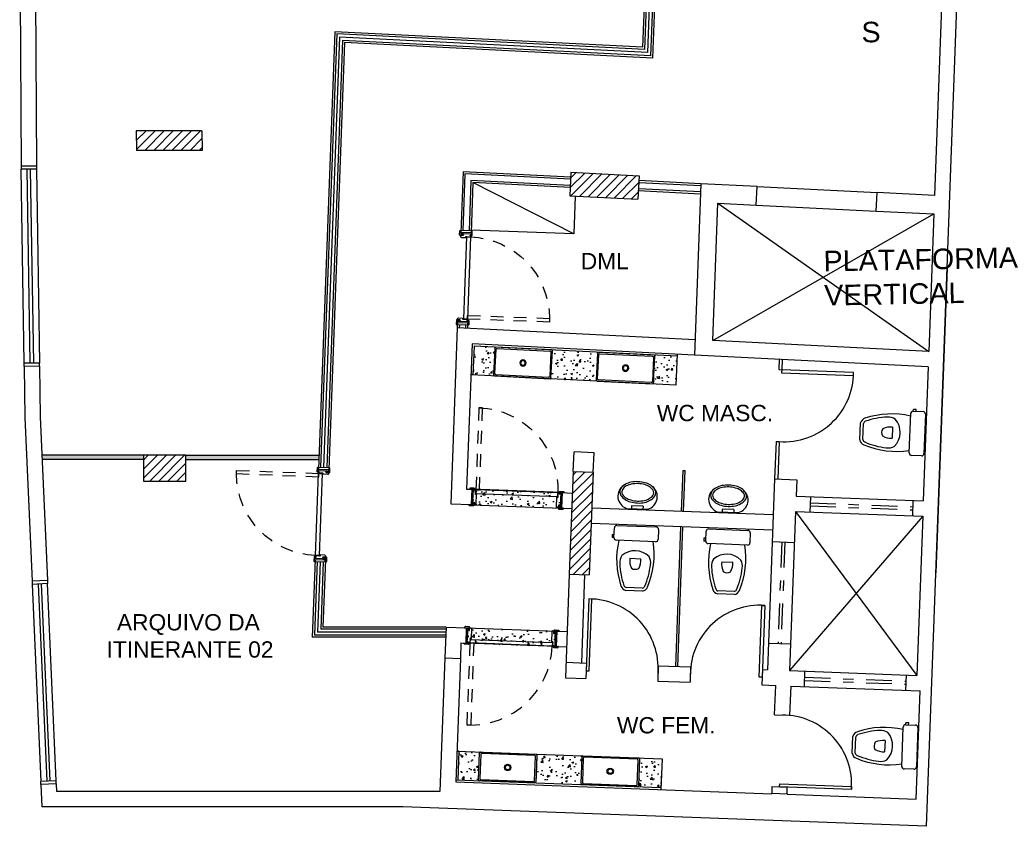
# Model space of a CAD drawing. Header units: inches. Extents: x 340 to 483, y 139 to 177.
# Tile 10 of 16: x 407.03 to 416.63, y 143.66 to 151.52. Entities that reach past the tile are written whole.
import ezdxf

# ---------------------------------------------------------------- set-up
doc = ezdxf.new("R2010")
doc.units = ezdxf.units.IN
doc.header["$LTSCALE"] = 0.1
doc.header["$MEASUREMENT"] = 0
doc.linetypes.add('DASHDOT2', pattern=[0.5, 0.25, -0.125, 0, -0.125])
doc.linetypes.add('DASHED2', pattern=[0.375, 0.25, -0.125])
for name, color, linetype in [('TJ-DIVISORIA', 96, 'Continuous'), ('TJ-DRYWALL', 132, 'Continuous'), ('TJ-ESQUADRIA1', 1, 'Continuous'), ('TJ-ESQUADRIA2', 2, 'Continuous'), ('TJ-ESQUADRIAS', 2, 'Continuous'), ('TJ-GRANITOCORTE', 3, 'Continuous'), ('TJ-GRANITOVISTA', 2, 'Continuous'), ('TJ-HACHURA', 8, 'Continuous'), ('TJ-LADEVIDRO', 11, 'Continuous'), ('TJ-LOUCA', 2, 'Continuous'), ('TJ-MARCENARIA', 2, 'Continuous'), ('TJ-MOBILIARIOHIDRO', 2, 'Continuous'), ('TJ-PAREDE', 5, 'Continuous'), ('TJ-PAREDECORTE', 5, 'Continuous'), ('TJ-PILARES', 6, 'Continuous'), ('TJ-PISO', 1, 'Continuous'), ('TJ-PROJECAOACIMA', 1, 'DASHDOT2'), ('TJ-TEXTO01', 1, 'Continuous'), ('TJ-TEXTO03 1PARA100', 3, 'Continuous')]:
    doc.layers.add(name, color=color, linetype=linetype)
doc.styles.add('ARIAL', font='arial.ttf')
doc.styles.get("Standard").update_dxf_attribs({"font": 'arial.ttf'})
doc.linetypes.add('BATTING', pattern='A,0.00254,-2.54,[134,ltypeshp.shx,S=2.54,R=0,X=-2.54,Y=0],-5.08,[134,ltypeshp.shx,S=2.54,R=180,X=2.54,Y=0],-2.54', length=10.16254)
pattern_1 = [(50, (0, 0), (0.179315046, -0.015688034), [0.01875, -0.20625]), (355, (0, 0), (-0.03468783, 0.18804803), [0.015, -0.165]), (100.451444, (0.01494, -0.0013), (0.14462721, 0.17236), [0.01593505, -0.17528553]), (46.1842, (0, 0.05), (0.26681033, -0.04137982), [0.028125, -0.309375]), (96.635635, (0.02223, 0.04655), (0.23366549, 0.24352965), [0.02390259, -0.26292844]), (351.184164, (0, 0.05), (0.23366549, 0.24352965), [0.0225, -0.2475]), (21, (0.025, 0.0375), (0.149226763, -0.100654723), [0.01875, -0.20625]), (326, (0.025, 0.0375), (0.06082883, 0.18128751), [0.015, -0.165]), (71.451445, (0.03744, 0.02911), (0.210055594, 0.08063279), [0.01593505, -0.17528553]), (37.5, (0, 0), (0.003039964, 0.083223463), [0, -0.163, 0, -0.1675, 0, -0.165625]), (7.5, (0, 0), (0.065767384, 0.098602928), [0, -0.0955, 0, -0.15925, 0, -0.063125]), (327.5, (-0.05575, 0), (0.133455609, -0.005638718), [0, -0.0625, 0, -0.195, 0, -0.25875]), (317.5, (-0.08075, 0), (0.145796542, 0.025026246), [0, -0.08125, 0, -0.1295, 0, -0.18375])]

# ---------------------------------------------------------------- blocks, each defined once
blk = doc.blocks.new('Vaso-p01')
at = {"color": 2}
for p, q in [((-0.162, 0), (0.162, 0)), ((-0.1822, -0.077), (-0.1984, -0.077)), ((-0.1984, -0.077), (-0.1984, -0.1012)), ((-0.1822, -0.1012), (-0.1822, -0.0203)), ((0.1823, -0.0203), (0.1823, -0.1012)), ((-0.1822, -0.1012), (-0.1984, -0.1012)), ((0.162, -0.1215), (-0.162, -0.1215)), ((0.0696, -0.5331), (-0.0696, -0.5331)), ((0.0667, -0.5088), (-0.0667, -0.5088))]:
    blk.add_line(p, q, dxfattribs=at)
at = {"color": 1}
blk.add_line((-0.0446, -0.2666), (0.0468, -0.2666), dxfattribs=at)
at = {"color": 2}
for centre, radius, start, end in [((-0.162, -0.0203), 0.0203, 90, 180), ((0.162, -0.0203), 0.0203, 0, 90), ((-0.162, -0.1012), 0.0203, 180, 270), ((0.5429, -0.2525), 0.6971, 169.17089, 200.59024), ((-0.5429, -0.2525), 0.6971, 339.40976, 10.82911), ((0.162, -0.1012), 0.0203, 270, 0), ((0, -0.3672), 0.1647, 46.93851, 133.06149), ((-0.0292, -0.3001), 0.0988, 147.44183, 187.67949), ((0.5429, -0.2525), 0.6728, 185.18381, 200.88932), ((-0.5429, -0.2525), 0.6728, 339.11068, 354.81619), ((0.0292, -0.3001), 0.0988, 352.32051, 32.55817), ((-0.0589, -0.4806), 0.0536, 198.53904, 258.45994), ((-0.0589, -0.4806), 0.0293, 203.71428, 254.36495), ((0.0589, -0.4806), 0.0293, 285.63505, 336.28572), ((0.0589, -0.4806), 0.0536, 281.54006, 341.46096)]:
    blk.add_arc(centre, radius, start, end, dxfattribs=at)
at = {"color": 1}
for centre, radius, start, end in [((0.09, -0.2818), 0.1355, 173.55884, 209.06103), ((-0.0878, -0.2818), 0.1355, 330.93897, 6.44116), ((0.0011, -0.2978), 0.0579, 239.32968, 300.67032)]:
    blk.add_arc(centre, radius, start, end, dxfattribs=at)
blk = doc.blocks.new('Mic-pl')
at = {"color": 2}
for p, q in [((-0.063, 0.209), (-0.283, 0.209)), ((-0.233, 0.179), (-0.233, 0.209)), ((-0.113, 0.179), (-0.113, 0.209)), ((-0.233, 0.179), (-0.113, 0.179))]:
    blk.add_line(p, q, dxfattribs=at)
for points in [[(0.012, 0.039, 0.1533), (0, 0.077, 0.106879), (-0.042, 0.116, 0.073872), (-0.099, 0.14, 0.060444), (-0.173, 0.149, 0.060444), (-0.247, 0.14, 0.073872), (-0.304, 0.116, 0.106879), (-0.346, 0.077, 0.1533), (-0.358, 0.039, 0.1533), (-0.346, 0, 0.106879), (-0.304, -0.039, 0.073872), (-0.247, -0.062, 0.060444), (-0.173, -0.071, 0.060444), (-0.099, -0.062, 0.073872), (-0.042, -0.039, 0.106879), (0, 0, 0.1533)], [(-0.008, 0.039, 0.1533), (-0.016, 0.066, 0.106879), (-0.052, 0.099, 0.073872), (-0.103, 0.12, 0.060444), (-0.173, 0.129, 0.060444), (-0.242, 0.12, 0.073872), (-0.293, 0.099, 0.106879), (-0.329, 0.066, 0.1533), (-0.338, 0.039, 0.1533), (-0.329, 0.011, 0.106879), (-0.293, -0.022, 0.073872), (-0.242, -0.043, 0.060444), (-0.173, -0.051, 0.060444), (-0.103, -0.043, 0.073872), (-0.052, -0.022, 0.106879), (-0.016, 0.011, 0.1533)]]:
    blk.add_lwpolyline(points, format="xyb", close=True, dxfattribs=at)
for centre, start, end in [((-0.242, 0.081), 107.6173, 234.0087), ((-0.103, 0.081), 305.9913, 72.3827)]:
    blk.add_arc(centre, 0.134, start, end, dxfattribs=at)
blk = doc.blocks.new('porta 80')
at = {"layer": 'TJ-ESQUADRIAS'}
for p, q in [((-0.161, 0.888), (-0.047, 0.888)), ((-0.161, 0.879), (-0.161, 0.888)), ((-0.155, 0.879), (-0.161, 0.879)), ((-0.161, 0.871), (-0.155, 0.871)), ((-0.155, 0.871), (-0.155, 0.879)), ((-0.047, 0.888), (-0.011, 0.888)), ((-0.037, 0.879), (-0.037, 0.871)), ((-0.011, 0.879), (-0.037, 0.879)), ((-0.037, 0.871), (-0.011, 0.871)), ((-0.011, 0.888), (-0.011, 0.879)), ((-0.011, 0.871), (-0.011, 0.861)), ((-0.117, 0.863), (-0.153, 0.863)), ((-0.117, 0.862), (-0.117, 0.863)), ((-0.112, 0.862), (-0.117, 0.862)), ((-0.117, 0.859), (-0.112, 0.859)), ((-0.117, 0.8551), (-0.117, 0.859)), ((-0.1149, 0.853), (-0.117, 0.8551)), ((-0.019, 0.853), (-0.1149, 0.853)), ((-0.112, 0.859), (-0.112, 0.862)), ((-0.161, 0.05), (-0.155, 0.05)), ((-0.161, 0.042), (-0.161, 0.033)), ((-0.155, 0.042), (-0.161, 0.042)), ((-0.161, 0.033), (-0.087, 0.033)), ((-0.155, 0.05), (-0.155, 0.042)), ((-0.117, 0.058), (-0.153, 0.058)), ((-0.1149, 0.068), (-0.117, 0.0659)), ((-0.117, 0.0659), (-0.117, 0.062)), ((-0.117, 0.062), (-0.112, 0.062)), ((-0.117, 0.059), (-0.117, 0.058)), ((-0.112, 0.059), (-0.117, 0.059)), ((-0.019, 0.068), (-0.1149, 0.068)), ((-0.112, 0.062), (-0.112, 0.059)), ((-0.087, 0.033), (-0.011, 0.033)), ((-0.037, 0.05), (-0.011, 0.05)), ((-0.037, 0.042), (-0.037, 0.05)), ((-0.011, 0.042), (-0.037, 0.042)), ((-0.011, 0.05), (-0.011, 0.06)), ((-0.011, 0.033), (-0.011, 0.042))]:
    blk.add_line(p, q, dxfattribs=at)
for points in [[(-0.161, 0.9155), (-0.163, 0.9135), (-0.164, 0.9135), (-0.164, 0.8785), (-0.159, 0.8785), (-0.156, 0.8755), (-0.156, 0.871), (-0.164, 0.871, -0.414214), (-0.172, 0.879), (-0.172, 0.913, -0.414214), (-0.164, 0.921), (-0.161, 0.921)], [(-0.032, 0.8785), (-0.035, 0.8755), (-0.035, 0.871), (-0.008, 0.871, 0.414214), (0, 0.879), (0, 0.913, 0.414214), (-0.008, 0.921), (-0.011, 0.921), (-0.011, 0.8785)], [(-0.119, 0.854, -0.165409), (-0.1206, 0.8549, 0.159727), (-0.1191, 0.8616), (-0.1183, 0.8616), (-0.1183, 0.854)], [(-0.161, 0.0055), (-0.163, 0.0075), (-0.164, 0.0075), (-0.164, 0.0425), (-0.159, 0.0425), (-0.156, 0.0455), (-0.156, 0.05), (-0.164, 0.05, 0.414214), (-0.172, 0.042), (-0.172, 0.008, 0.414214), (-0.164, 0), (-0.161, 0)], [(-0.119, 0.067, 0.165409), (-0.1206, 0.0661, -0.159727), (-0.1191, 0.0594), (-0.1183, 0.0594), (-0.1183, 0.067)], [(-0.032, 0.0425), (-0.035, 0.0455), (-0.035, 0.05), (-0.008, 0.05, -0.414214), (0, 0.042), (0, 0.008, -0.414214), (-0.008, 0), (-0.011, 0), (-0.011, 0.0425)]]:
    blk.add_lwpolyline(points, format="xyb", close=True, dxfattribs=at)
at = {"layer": 'TJ-ESQUADRIAS', "color": 1, "linetype": 'DASHED2', "ltscale": 5}
blk.add_lwpolyline([(-0.9575, 0.825), (-0.9575, 0.86), (-0.1575, 0.86), (-0.1575, 0.825), (-0.9575, 0.825)], dxfattribs=at)
at = {"layer": 'TJ-ESQUADRIAS'}
blk.add_lwpolyline([(-0.1575, 0.86), (-0.1225, 0.86), (-0.1225, 0.06), (-0.1575, 0.06), (-0.1575, 0.86)], dxfattribs=at)
for centre, start, end in [((-0.153, 0.871), 180, 270), ((-0.019, 0.861), 270, 0), ((-0.153, 0.05), 90, 180), ((-0.019, 0.06), 0, 90)]:
    blk.add_arc(centre, 0.008, start, end, dxfattribs=at)
at = {"layer": 'TJ-ESQUADRIAS', "color": 1, "linetype": 'DASHED2', "ltscale": 5}
blk.add_arc((-0.1575, 0.86), 0.8, 180, 270, dxfattribs=at)
at = {"layer": 'TJ-PAREDECORTE', "linetype": 'Continuous'}
for p, q in [((-0.161, 0.9005), (-0.011, 0.9005)), ((-0.161, 0.0205), (-0.011, 0.0205))]:
    blk.add_line(p, q, dxfattribs=at)
blk = doc.blocks.new('CUBA-RETANGULAR')
at = {"layer": 'TJ-MOBILIARIOHIDRO'}
for p, q in [((-0.28, -0.131), (-0.28, 0.131)), ((-0.271, 0.14), (0.271, 0.14)), ((-0.2675, 0.1175), (-0.2675, -0.1175)), ((0.2575, 0.1275), (-0.2575, 0.1275)), ((0.2675, -0.1175), (0.2675, 0.1175)), ((0.28, 0.131), (0.28, -0.131)), ((0.271, -0.14), (-0.271, -0.14)), ((-0.2575, -0.1275), (0.2575, -0.1275))]:
    blk.add_line(p, q, dxfattribs=at)
for points in [[(-0.2575, 0.1275, 0), (-0.2585, 0.1275, 0), (-0.2595, 0.1273, 0), (-0.2604, 0.1271, 0), (-0.2614, 0.1268, 0), (-0.2622, 0.1263, 0), (-0.2631, 0.1258, 0), (-0.2639, 0.1253, 0), (-0.2646, 0.1246, 0), (-0.2653, 0.1239, 0), (-0.2658, 0.1231, 0), (-0.2663, 0.1222, 0), (-0.2668, 0.1214, 0), (-0.2671, 0.1204, 0), (-0.2673, 0.1195, 0), (-0.2675, 0.1185, 0), (-0.2675, 0.1175, 0)], [(0.2675, 0.1175, 0), (0.2675, 0.1185, 0), (0.2673, 0.1195, 0), (0.2671, 0.1204, 0), (0.2668, 0.1214, 0), (0.2663, 0.1222, 0), (0.2658, 0.1231, 0), (0.2653, 0.1239, 0), (0.2646, 0.1246, 0), (0.2639, 0.1253, 0), (0.2631, 0.1258, 0), (0.2622, 0.1263, 0), (0.2614, 0.1268, 0), (0.2604, 0.1271, 0), (0.2595, 0.1273, 0), (0.2585, 0.1275, 0), (0.2575, 0.1275, 0)], [(-0.2675, -0.1175, 0), (-0.2675, -0.1185, 0), (-0.2673, -0.1195, 0), (-0.2671, -0.1204, 0), (-0.2668, -0.1214, 0), (-0.2663, -0.1222, 0), (-0.2658, -0.1231, 0), (-0.2653, -0.1239, 0), (-0.2646, -0.1246, 0), (-0.2639, -0.1253, 0), (-0.2631, -0.1258, 0), (-0.2622, -0.1263, 0), (-0.2614, -0.1268, 0), (-0.2604, -0.1271, 0), (-0.2595, -0.1273, 0), (-0.2585, -0.1275, 0), (-0.2575, -0.1275, 0)], [(0.2575, -0.1275, 0), (0.2585, -0.1275, 0), (0.2595, -0.1273, 0), (0.2604, -0.1271, 0), (0.2614, -0.1268, 0), (0.2622, -0.1263, 0), (0.2631, -0.1258, 0), (0.2639, -0.1253, 0), (0.2646, -0.1246, 0), (0.2653, -0.1239, 0), (0.2658, -0.1231, 0), (0.2663, -0.1222, 0), (0.2668, -0.1214, 0), (0.2671, -0.1204, 0), (0.2673, -0.1195, 0), (0.2675, -0.1185, 0), (0.2675, -0.1175, 0)]]:
    blk.add_polyline3d(points, dxfattribs=at)
at = {"layer": 'TJ-MOBILIARIOHIDRO', "color": 1}
for radius in [0.031, 0.0225]:
    blk.add_circle((0, 0), radius, dxfattribs=at)
at = {"layer": 'TJ-MOBILIARIOHIDRO'}
for centre, start, end in [((-0.271, 0.131), 90, 180), ((0.271, 0.131), 0, 90), ((-0.271, -0.131), 180, 270), ((0.271, -0.131), 270, 0)]:
    blk.add_arc(centre, 0.009, start, end, dxfattribs=at)
blk = doc.blocks.new('PORTA 80 GRADE 10')
at = {"layer": 'TJ-ESQUADRIAS', "linetype": 'Continuous', "ltscale": 30}
h = blk.add_hatch(dxfattribs=at)
h.set_pattern_fill('ANSI32', color=252, scale=0.002, style=0)
h.set_pattern_definition([(45, (-24.987796, 74.9285568), (-0.000530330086, 0.000530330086), []), (45, (-24.9874424, 74.9285568), (-0.000530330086, 0.000530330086), [])])
h.paths.add_polyline_path([(-0.8394, -0.0563), (-0.8394, -0.0541), (-0.8389, -0.0541, 1.192513), (-0.8389, -0.0535), (-0.8394, -0.0535), (-0.8394, -0.0521), (-0.8389, -0.0521, 0.041645), (-0.8389, -0.0521, 0.000003), (-0.8389, -0.0521, 1), (-0.8389, -0.0514, 0.045988), (-0.8389, -0.0514), (-0.8411, -0.0514, 1.142539), (-0.8411, -0.0521, 0.013689), (-0.8411, -0.0521), (-0.8406, -0.0521), (-0.8406, -0.0535), (-0.841, -0.0535, 1.124804), (-0.8411, -0.0541), (-0.8406, -0.0541), (-0.8406, -0.0563), (-0.8421, -0.0563), (-0.8421, -0.0593, -0.183959), (-0.8351, -0.0604, -0.115771), (-0.8365, -0.0607), (-0.8383, -0.0607, 1), (-0.8383, -0.0614), (-0.8365, -0.0614, 0.383202), (-0.8325, -0.0581), (-0.8325, -0.0563)])
h.paths.add_polyline_path([(-0.8411, -0.0573), (-0.8411, -0.0581, -0.159727), (-0.8344, -0.0596, 0.165409), (-0.8335, -0.058), (-0.8335, -0.0573)], flags=16)
h = blk.add_hatch(dxfattribs=at)
h.set_pattern_fill('ANSI32', color=252, scale=0.002, style=0)
h.set_pattern_definition([(135, (24.107796, 74.9285568), (0.000530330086, 0.000530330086), []), (135, (24.1074424, 74.9285568), (0.000530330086, 0.000530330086), [])])
h.paths.add_polyline_path([(-0.0406, -0.0563), (-0.0406, -0.0541), (-0.0411, -0.0541, -1.192513), (-0.0411, -0.0535), (-0.0406, -0.0535), (-0.0406, -0.0521), (-0.0411, -0.0521, -0.041645), (-0.0411, -0.0521, -0.000003), (-0.0411, -0.0521, -1), (-0.0411, -0.0514, -0.045988), (-0.0411, -0.0514), (-0.0389, -0.0514, -1.142539), (-0.0389, -0.0521, -0.013689), (-0.0389, -0.0521), (-0.0394, -0.0521), (-0.0394, -0.0535), (-0.039, -0.0535, -1.124804), (-0.0389, -0.0541), (-0.0394, -0.0541), (-0.0394, -0.0563), (-0.0379, -0.0563), (-0.0379, -0.0593, 0.183959), (-0.0449, -0.0604, 0.115771), (-0.0435, -0.0607), (-0.0417, -0.0607, -1), (-0.0417, -0.0614), (-0.0435, -0.0614, -0.383202), (-0.0475, -0.0581), (-0.0475, -0.0563)])
h.paths.add_polyline_path([(-0.0389, -0.0573), (-0.0389, -0.0581, 0.159727), (-0.0456, -0.0596, -0.165409), (-0.0465, -0.058), (-0.0465, -0.0573)], flags=16)
at = {"layer": 'TJ-ESQUADRIAS', "color": 2}
for p, q in [((-0.8675, 0), (-0.8585, 0)), ((-0.0125, 0), (-0.0215, 0))]:
    blk.add_line(p, q, dxfattribs=at)
at = {"layer": 'TJ-ESQUADRIAS'}
for p, q in [((-0.8675, -0.026), (-0.8675, 0)), ((-0.8675, -0.1), (-0.8675, -0.026)), ((-0.8585, 0), (-0.8585, -0.026)), ((-0.8585, -0.026), (-0.8505, -0.026)), ((-0.8585, -0.094), (-0.8585, -0.1)), ((-0.8505, -0.094), (-0.8585, -0.094)), ((-0.8505, 0), (-0.8405, 0)), ((-0.8505, -0.026), (-0.8505, 0)), ((-0.8505, -0.1), (-0.8505, -0.094)), ((-0.8415, -0.056), (-0.8425, -0.056)), ((-0.8425, -0.056), (-0.8425, -0.092)), ((-0.8415, -0.051), (-0.8415, -0.056)), ((-0.8385, -0.051), (-0.8415, -0.051)), ((-0.8385, -0.056), (-0.8385, -0.051)), ((-0.8346, -0.056), (-0.8385, -0.056)), ((-0.8325, -0.0539), (-0.8346, -0.056)), ((-0.8325, -0.008), (-0.8325, -0.0539)), ((-0.0475, -0.008), (-0.0475, -0.0539)), ((-0.0475, -0.0539), (-0.0454, -0.056)), ((-0.0454, -0.056), (-0.0415, -0.056)), ((-0.0415, -0.051), (-0.0385, -0.051)), ((-0.0415, -0.056), (-0.0415, -0.051)), ((-0.0295, 0), (-0.0395, 0)), ((-0.0385, -0.051), (-0.0385, -0.056)), ((-0.0385, -0.056), (-0.0375, -0.056)), ((-0.0375, -0.056), (-0.0375, -0.092)), ((-0.0295, -0.026), (-0.0295, 0)), ((-0.0215, -0.026), (-0.0295, -0.026)), ((-0.0295, -0.094), (-0.0215, -0.094)), ((-0.0295, -0.1), (-0.0295, -0.094)), ((-0.0215, 0), (-0.0215, -0.026)), ((-0.0215, -0.094), (-0.0215, -0.1)), ((-0.0125, -0.036), (-0.0125, 0)), ((-0.0125, -0.1), (-0.0125, -0.036)), ((-0.8585, -0.1), (-0.8675, -0.1)), ((-0.0215, -0.1), (-0.0125, -0.1))]:
    blk.add_line(p, q, dxfattribs=at)
for points in [[(-0.858, -0.021), (-0.855, -0.024), (-0.8505, -0.024), (-0.8505, 0.003, 0.414214), (-0.8585, 0.011), (-0.8925, 0.011, 0.414214), (-0.9005, 0.003), (-0.9005, 0), (-0.858, 0)], [(-0.022, -0.021), (-0.025, -0.024), (-0.0295, -0.024), (-0.0295, 0.003, -0.414214), (-0.0215, 0.011), (0.0125, 0.011, -0.414214), (0.0205, 0.003), (0.0205, 0), (-0.022, 0)], [(-0.895, -0.1), (-0.893, -0.102), (-0.893, -0.103), (-0.858, -0.103), (-0.858, -0.098), (-0.855, -0.095), (-0.8505, -0.095), (-0.8505, -0.103, -0.414214), (-0.8585, -0.111), (-0.8925, -0.111, -0.414214), (-0.9005, -0.103), (-0.9005, -0.1)], [(0.015, -0.1), (0.013, -0.102), (0.013, -0.103), (-0.022, -0.103), (-0.022, -0.098), (-0.025, -0.095), (-0.0295, -0.095), (-0.0295, -0.103, 0.414214), (-0.0215, -0.111), (0.0125, -0.111, 0.414214), (0.0205, -0.103), (0.0205, -0.1)]]:
    blk.add_lwpolyline(points, format="xyb", close=True, dxfattribs=at)
at = {"layer": 'TJ-ESQUADRIAS', "color": 252, "linetype": 'Continuous'}
for points in [[(-0.8335, -0.058, -0.165409), (-0.8344, -0.0596, 0.159727), (-0.8411, -0.0581), (-0.8411, -0.0573), (-0.8335, -0.0573)], [(-0.0465, -0.058, 0.165409), (-0.0456, -0.0596, -0.159727), (-0.0389, -0.0581), (-0.0389, -0.0573), (-0.0465, -0.0573)]]:
    blk.add_lwpolyline(points, format="xyb", close=True, dxfattribs=at)
at = {"layer": 'TJ-ESQUADRIAS'}
blk.add_lwpolyline([(-0.0405, -0.0965), (-0.0405, -0.0615), (-0.8405, -0.0615), (-0.8405, -0.0965), (-0.0405, -0.0965)], dxfattribs=at)
at = {"layer": 'TJ-ESQUADRIAS', "color": 1, "linetype": 'DASHED2', "ltscale": 5}
blk.add_lwpolyline([(-0.0755, -0.8965), (-0.0405, -0.8965), (-0.0405, -0.0965), (-0.0755, -0.0965), (-0.0755, -0.8965)], dxfattribs=at)
at = {"layer": 'TJ-ESQUADRIAS'}
for centre, start, end in [((-0.8505, -0.092), 270, 0), ((-0.8405, -0.008), 0, 90), ((-0.0395, -0.008), 90, 180), ((-0.0295, -0.092), 180, 270)]:
    blk.add_arc(centre, 0.008, start, end, dxfattribs=at)
at = {"layer": 'TJ-ESQUADRIAS', "color": 1, "linetype": 'DASHED2', "ltscale": 5}
blk.add_arc((-0.0397, -0.0965), 0.8008, 180, 267.43768, dxfattribs=at)
at = {"layer": 'TJ-PAREDECORTE', "linetype": 'Continuous'}
for p, q in [((-0.88, -0.1), (-0.88, 0)), ((0, -0.1), (0, 0))]:
    blk.add_line(p, q, dxfattribs=at)

msp = doc.modelspace()

# ---------------------------------------------------------------- hatches: boundary and pattern name
at = {"layer": 'TJ-DIVISORIA'}
h = msp.add_hatch(color=256, dxfattribs=at)
h.dxf.hatch_style = 1
h.paths.add_polyline_path([(409.9479, 147.2743), (408.6504, 147.2743), (408.6504, 147.2343), (409.9464, 147.2343)])
h.paths.add_polyline_path([(408.2404, 147.2743), (407.2483, 147.2743), (407.25, 147.2343), (408.2404, 147.2343)])
at = {"layer": 'TJ-HACHURA', "linetype": 'Continuous'}
h = msp.add_hatch(dxfattribs=at)
h.set_pattern_fill('AR-CONC', color=8, scale=0.025)
h.set_pattern_definition(pattern_1)
h.paths.add_polyline_path([(413.4416, 148.2381), (413.2129, 148.2495, -0.414214), (413.2214, 148.2401), (413.2083, 147.9784, -0.414214), (413.1989, 147.9699), (413.4276, 147.9584)])
h.paths.add_polyline_path([(412.6621, 148.2681, -0.414214), (412.6716, 148.2766), (412.2131, 148.2996, -0.414214), (412.2216, 148.2902), (412.2085, 148.0285, -0.414214), (412.1991, 148.02), (412.6576, 147.997, -0.414214), (412.649, 148.0064)])
h.paths.add_polyline_path([(411.6623, 148.3182, -0.414214), (411.6718, 148.3267), (411.4584, 148.3374), (411.448, 148.0576), (411.6578, 148.0471, -0.414214), (411.6492, 148.0565)])
h = msp.add_hatch(dxfattribs=at)
h.set_pattern_fill('AR-CONC', color=8, scale=0.025)
h.set_pattern_definition(pattern_1)
h.paths.add_polyline_path([(412.3097, 146.7601), (412.316, 146.91), (411.4366, 146.9427), (411.4318, 146.7927)])
h = msp.add_hatch(dxfattribs=at)
h.set_pattern_fill('AR-CONC', color=8, scale=0.025)
h.set_pattern_definition(pattern_1)
h.paths.add_polyline_path([(411.3809, 145.4437), (411.3864, 145.5936), (412.2651, 145.5609), (412.2595, 145.411)])
h = msp.add_hatch(dxfattribs=at)
h.set_pattern_fill('AR-CONC', color=8, scale=0.025)
h.set_pattern_definition(pattern_1)
h.paths.add_polyline_path([(411.5114, 144.3741, -0.414214), (411.5207, 144.3828), (411.3117, 144.3905), (411.3013, 144.1107), (411.5103, 144.103, -0.414214), (411.5017, 144.1123)])
h.paths.add_polyline_path([(412.5107, 144.337, -0.414214), (412.5201, 144.3456), (412.0624, 144.3626, -0.414214), (412.071, 144.3533), (412.0613, 144.0915, -0.414214), (412.052, 144.0828), (412.5096, 144.0658, -0.414214), (412.501, 144.0751)])
h.paths.add_polyline_path([(413.2903, 144.317), (413.0617, 144.3255, -0.414214), (413.0703, 144.3162), (413.0606, 144.0543, -0.414214), (413.0513, 144.0457), (413.2799, 144.0372)])
at = {"layer": 'TJ-PILARES'}
h = msp.add_hatch(dxfattribs=at)
h.set_pattern_fill('ANSI31', color=8, scale=0.5)
h.paths.add_polyline_path([(408.6504, 147.2743), (408.2404, 147.2743), (408.2404, 147.0193), (408.6504, 147.0193)])
h.paths.add_polyline_path([(412.6186, 147.1089), (412.4237, 147.1161), (412.3866, 146.1168), (412.5814, 146.1096)])
h.paths.add_polyline_path([(408.3951, 156.8793), (408.1751, 156.8793), (408.1751, 156.2593), (408.3951, 156.2593)])
h.paths.add_polyline_path([(414.81, 156.8721), (414.6151, 156.8793), (414.5916, 156.2448), (414.7864, 156.2375)])
h.paths.add_polyline_path([(414.698, 153.7241), (414.4981, 153.7315), (414.4747, 153.1019), (414.6746, 153.0945)])
h.paths.add_polyline_path([(408.7958, 153.4693), (408.1708, 153.4693), (408.171, 153.2743), (408.796, 153.2743)])
h.paths.add_polyline_path([(408.8069, 150.3943), (408.8064, 150.3943), (408.8064, 150.4343), (408.1664, 150.4343), (408.1688, 150.2443), (408.8088, 150.2443)])
h.paths.add_polyline_path([(413.0603, 149.8745), (412.3962, 149.9077), (412.3908, 149.8004), (413.0549, 149.7671)])
h.paths.add_polyline_path([(413.0665, 149.9968), (412.4023, 150.0301), (412.3962, 149.9077), (413.0603, 149.8745)])
h.paths.add_polyline_path([(413.5712, 159.7793), (413.0112, 159.7793), (413.0112, 159.6293), (413.5712, 159.6293)])
h.paths.add_polyline_path([(408.8112, 159.7793), (408.1912, 159.7793), (408.1912, 159.6293), (408.8112, 159.6293)])

# ---------------------------------------------------------------- linework, layer by layer
at = {"layer": 'TJ-DIVISORIA'}
for p, q in [((411.3914, 150.0334), (411.3914, 150.0329)), ((408.2404, 147.2743), (407.2483, 147.2743)), ((408.6504, 147.2743), (409.9479, 147.2743)), ((408.2404, 147.2343), (407.25, 147.2343)), ((408.6504, 147.2343), (409.9464, 147.2343))]:
    msp.add_line(p, q, dxfattribs=at)
at = {"layer": 'TJ-DRYWALL'}
for p, q in [((413.1049, 151.2487), (413.2927, 156.2993)), ((413.1242, 151.2277), (413.312, 156.2793)), ((413.1819, 151.1647), (413.372, 156.2793)), ((413.2011, 151.1437), (413.3928, 156.2995)), ((410.1012, 151.3991), (409.9428, 147.1377)), ((413.1049, 151.2487), (410.1012, 151.3991)), ((410.1204, 151.3781), (409.9635, 147.1569)), ((410.1781, 151.3152), (410.0235, 147.1547)), ((410.1974, 151.2942), (410.0427, 147.134)), ((413.1242, 151.2277), (410.1204, 151.3781)), ((413.1819, 151.1647), (410.1781, 151.3152)), ((413.2011, 151.1437), (410.1974, 151.2942)), ((411.3514, 150.0349), (411.3294, 149.4439)), ((411.3706, 150.0139), (411.3502, 149.4631)), ((412.3999, 149.9824), (411.3514, 150.0349)), ((412.3989, 149.9624), (411.3706, 150.0139)), ((411.4283, 149.9509), (411.4101, 149.4609)), ((412.3959, 149.9025), (411.4283, 149.9509)), ((413.6687, 149.9188), (413.0641, 149.9491)), ((411.4476, 149.9299), (411.4294, 149.4402)), ((412.3949, 149.8825), (411.4476, 149.9299)), ((413.6637, 149.8189), (413.0591, 149.8492)), ((413.6647, 149.8389), (413.0601, 149.8692)), ((413.6677, 149.8988), (413.0631, 149.9291)), ((411.4301, 149.4602), (411.3302, 149.4639)), ((411.4294, 149.4402), (411.3294, 149.4439)), ((411.2967, 148.5645), (411.2949, 148.5158)), ((411.3959, 148.5408), (411.296, 148.5445)), ((411.3967, 148.5608), (411.2967, 148.5645)), ((411.316, 148.5438), (411.3149, 148.5151)), ((411.3759, 148.5415), (411.3748, 148.5115)), ((411.3967, 148.5608), (411.3948, 148.5108)), ((409.9428, 147.1377), (410.0427, 147.134)), ((409.9435, 147.1577), (410.0435, 147.154)), ((409.9101, 146.2583), (409.882, 145.501)), ((409.9294, 146.2376), (409.9027, 145.521)), ((409.9094, 146.2383), (410.0093, 146.2346)), ((409.9101, 146.2583), (410.01, 146.2546)), ((409.9893, 146.2353), (409.965, 145.581)), ((410.01, 146.2546), (409.9857, 145.601)), ((411.1858, 145.581), (409.965, 145.581)), ((411.1866, 145.601), (409.9857, 145.601)), ((411.1829, 145.501), (409.882, 145.501)), ((411.1836, 145.521), (409.9027, 145.521))]:
    msp.add_line(p, q, dxfattribs=at)
at = {"layer": 'TJ-ESQUADRIA1'}
for p, q in [((407.0751, 148.1701), (407.0452, 150.0598)), ((407.1952, 150.0617), (407.2251, 148.1719)), ((407.1532, 146.0167), (407.2372, 144.0976)), ((407.3871, 144.1042), (407.3031, 146.0233))]:
    msp.add_line(p, q, dxfattribs=at)
at = {"layer": 'TJ-ESQUADRIA2'}
for p, q in [((407.0448, 150.0898), (407.0452, 150.0598)), ((407.1952, 150.0617), (407.0452, 150.0598)), ((407.1351, 148.1708), (407.1052, 150.0606)), ((407.1352, 150.061), (407.1651, 148.1712)), ((407.1948, 150.0917), (407.1952, 150.0617)), ((407.2251, 148.1719), (407.0751, 148.1701)), ((407.0755, 148.1401), (407.0751, 148.1701)), ((407.2255, 148.1419), (407.2251, 148.1719)), ((407.1519, 146.0467), (407.1532, 146.0167)), ((407.3031, 146.0233), (407.1532, 146.0167)), ((407.2131, 146.0194), (407.2972, 144.1002)), ((407.3272, 144.1015), (407.2431, 146.0207)), ((407.3017, 146.0533), (407.3031, 146.0233)), ((407.3871, 144.1042), (407.2372, 144.0976)), ((407.2386, 144.0676), (407.2372, 144.0976)), ((407.3884, 144.0742), (407.3871, 144.1042))]:
    msp.add_line(p, q, dxfattribs=at)
for points in [[(414.4558, 148.0775), (415.1553, 148.0515), (415.1565, 148.0815), (414.4569, 148.1075)], [(412.5817, 145.1739), (412.6077, 145.8734), (412.5777, 145.8745), (412.5517, 145.175)], [(414.2355, 145.1124), (414.2615, 145.8119), (414.2915, 145.8108), (414.2655, 145.1113)], [(414.4371, 144.0742), (415.1366, 144.0482), (415.1355, 144.0182), (414.436, 144.0442)]]:
    msp.add_lwpolyline(points, close=True, dxfattribs=at)
at = {"layer": 'TJ-ESQUADRIA2', "color": 1}
for centre, start, end in [((414.4811, 148.0815), 265.74226, 0), ((412.5777, 145.1992), 355.74226, 90), ((414.2414, 145.1373), 85.74226, 180), ((414.462, 144.0684), 355.74226, 90)]:
    msp.add_arc(centre, 0.6754, start, end, dxfattribs=at)
at = {"layer": 'TJ-GRANITOCORTE'}
for p, q in [((414.4307, 148.2086), (414.427, 148.1086)), ((414.4607, 148.2074), (414.4569, 148.1075)), ((414.427, 148.1086), (414.4569, 148.1075)), ((414.401, 147.4091), (414.3874, 147.0431)), ((414.401, 147.4091), (414.4309, 147.408)), ((414.4309, 147.408), (414.4173, 147.042)), ((413.48, 146.7266), (413.4948, 147.1263)), ((413.4948, 147.1263), (413.5148, 147.1256)), ((413.5, 146.7259), (413.5148, 147.1256)), ((413.4239, 145.2176), (413.4744, 146.5767)), ((413.4439, 145.2169), (413.4944, 146.576))]:
    msp.add_line(p, q, dxfattribs=at)
at = {"layer": 'TJ-GRANITOVISTA', "color": 3}
for p, q in [((411.4584, 148.3374), (411.448, 148.0576)), ((413.4416, 148.2381), (411.4584, 148.3374)), ((413.4416, 148.2381), (413.4426, 148.258)), ((411.448, 148.0576), (411.428, 148.0586)), ((411.3117, 144.3905), (411.2917, 144.3913)), ((411.3117, 144.3905), (411.3013, 144.1107)), ((411.2813, 144.1115), (413.2799, 144.0372)), ((413.2799, 144.0372), (413.2792, 144.0172))]:
    msp.add_line(p, q, dxfattribs=at)
at = {"layer": 'TJ-GRANITOVISTA'}
for p, q in [((413.4276, 147.9584), (413.4426, 148.258)), ((413.4276, 147.9584), (411.43, 148.0585)), ((411.2917, 144.3913), (413.2903, 144.317)), ((413.2903, 144.317), (413.2792, 144.0172))]:
    msp.add_line(p, q, dxfattribs=at)
at = {"layer": 'TJ-LADEVIDRO', "linetype": 'BATTING', "ltscale": 0.02}
for p, q in [((413.153, 151.1962), (413.342, 156.2793)), ((410.1493, 151.3467), (409.9935, 147.1558)), ((413.153, 151.1962), (410.1493, 151.3467)), ((409.9593, 146.2365), (409.9339, 145.551)), ((411.1829, 145.551), (409.9339, 145.551))]:
    msp.add_line(p, q, dxfattribs=at)
at = {"layer": 'TJ-MARCENARIA'}
for p, q in [((412.4297, 149.4302), (411.4476, 149.9299)), ((412.4433, 149.7978), (412.4297, 149.4302)), ((412.4297, 149.4302), (411.4304, 149.4673))]:
    msp.add_line(p, q, dxfattribs=at)
at = {"layer": 'TJ-PAREDE'}
for p, q in [((415.8667, 143.6597), (416.6252, 164.0652)), ((416.438, 163.0394), (415.946, 149.8048)), ((407.0319, 152.2434), (407.0448, 150.0898)), ((407.1819, 152.2434), (407.1948, 150.0917)), ((408.8064, 150.4343), (408.1664, 150.4343)), ((408.1664, 150.4343), (408.1688, 150.2443)), ((408.8064, 150.4343), (408.8088, 150.2443)), ((408.8088, 150.2443), (408.1688, 150.2443)), ((407.1948, 150.0917), (407.0448, 150.0898)), ((412.4023, 150.0301), (412.3908, 149.8004)), ((412.4023, 150.0301), (413.0665, 149.9968)), ((413.0665, 149.9968), (413.0549, 149.7671)), ((413.6687, 149.9188), (413.6066, 148.2498)), ((414.218, 149.8913), (413.6687, 149.9188)), ((414.209, 149.7115), (414.218, 149.8913)), ((412.3908, 149.8004), (413.0549, 149.7671)), ((415.3775, 149.653), (415.3865, 149.8328)), ((415.946, 149.8048), (415.3865, 149.8328)), ((413.7847, 148.3911), (413.8345, 149.7303)), ((413.8345, 149.7303), (414.209, 149.7115)), ((415.3775, 149.653), (415.9393, 149.6249)), ((415.9393, 149.6249), (415.8896, 148.2857)), ((416.0699, 149.0981), (415.9595, 146.1295)), ((411.2949, 148.5158), (411.2312, 146.8002)), ((413.6141, 148.3996), (411.2949, 148.5158)), ((411.4392, 148.3584), (411.3866, 146.9445)), ((413.6066, 148.2498), (411.4392, 148.3584)), ((415.8896, 148.2857), (413.7847, 148.3911)), ((415.884, 148.1358), (413.6066, 148.2498)), ((407.2257, 148.1419), (407.0755, 148.1401)), ((407.0755, 148.1401), (407.082, 147.6433)), ((407.2255, 148.1419), (407.2319, 147.6476)), ((415.884, 148.1358), (415.8354, 146.8292)), ((407.082, 147.6433), (407.1519, 146.0467)), ((407.2319, 147.6476), (407.3017, 146.0533)), ((408.6504, 147.2743), (408.2404, 147.2743)), ((408.2404, 147.0193), (408.2404, 147.2743)), ((408.6504, 147.0193), (408.6504, 147.2743)), ((412.4237, 147.1161), (412.4333, 147.3073)), ((412.628, 147.2976), (412.4333, 147.3073)), ((412.6186, 147.1089), (412.628, 147.2976)), ((412.4237, 147.1161), (412.3866, 146.1168)), ((412.4237, 147.1161), (412.6186, 147.1089)), ((412.6186, 147.1089), (412.5814, 146.1096)), ((408.6504, 147.0193), (408.2404, 147.0193)), ((414.3874, 147.0431), (414.3183, 145.1844)), ((414.3874, 147.0431), (414.6022, 147.0351)), ((414.6022, 147.0351), (414.5963, 146.8752)), ((411.3866, 146.9445), (411.4366, 146.9427)), ((411.4366, 146.9427), (411.431, 146.7928)), ((412.316, 146.91), (412.3104, 146.7601)), ((412.316, 146.91), (412.4159, 146.9063)), ((414.5963, 146.8752), (415.8354, 146.8292)), ((411.2312, 146.8002), (411.431, 146.7928)), ((412.3104, 146.7601), (412.4103, 146.7564)), ((414.3744, 146.6934), (412.6056, 146.7591)), ((414.5907, 146.7253), (414.5331, 145.1764)), ((414.5907, 146.7253), (415.8298, 146.6793)), ((414.3688, 146.5435), (412.6, 146.6092)), ((415.8298, 146.6793), (415.7723, 145.1303)), ((412.3866, 146.1168), (412.349, 145.1075)), ((412.3866, 146.1168), (412.5814, 146.1096)), ((412.5365, 146.1112), (412.5045, 145.2518)), ((407.3017, 146.0533), (407.1519, 146.0467)), ((411.1866, 145.601), (411.1754, 145.3012)), ((411.1866, 145.601), (411.3864, 145.5936)), ((411.3864, 145.5936), (411.3809, 145.4437)), ((412.2603, 145.411), (412.2658, 145.5609)), ((412.2658, 145.5609), (412.3658, 145.5572)), ((411.3309, 145.4456), (411.3253, 145.2957)), ((411.3309, 145.4456), (411.3809, 145.4437)), ((412.2603, 145.411), (412.3602, 145.4073)), ((411.1754, 145.3012), (411.127, 143.9993)), ((411.1754, 145.3012), (411.3253, 145.2957)), ((411.3253, 145.2957), (411.2806, 144.0915)), ((412.3546, 145.2574), (412.5545, 145.25)), ((412.5545, 145.25), (412.5489, 145.1001)), ((413.254, 145.224), (413.2484, 145.0741)), ((413.254, 145.224), (413.5688, 145.2123)), ((413.5688, 145.2123), (413.5632, 145.0624)), ((414.2683, 145.1863), (414.2627, 145.0364)), ((414.2683, 145.1863), (414.3183, 145.1844)), ((414.5331, 145.1764), (415.7723, 145.1303)), ((412.349, 145.1075), (412.5489, 145.1001)), ((413.2484, 145.0741), (413.5632, 145.0624)), ((414.2627, 145.0364), (414.3976, 145.0313)), ((414.387, 144.7465), (414.3976, 145.0313)), ((414.5369, 144.741), (414.5475, 145.0258)), ((414.5475, 145.0258), (415.8067, 144.979)), ((415.7675, 143.9247), (415.8067, 144.979)), ((414.387, 144.7465), (414.5369, 144.741)), ((411.2806, 144.0915), (414.3584, 143.9771)), ((407.3884, 144.0742), (407.2386, 144.0676)), ((407.2386, 144.0676), (407.2481, 143.8493)), ((407.3884, 144.0742), (407.3917, 143.9993)), ((411.127, 143.9993), (407.3917, 143.9993)), ((414.361, 144.047), (414.3586, 143.9821)), ((414.361, 144.047), (414.5109, 144.0415)), ((414.5085, 143.9765), (414.5109, 144.0415)), ((414.3584, 143.9771), (414.3586, 143.9821)), ((414.3586, 143.9821), (414.5085, 143.9765)), ((414.5085, 143.9765), (414.5083, 143.9715)), ((414.5083, 143.9715), (415.7675, 143.9247)), ((410.7653, 143.8493), (407.2481, 143.8493)), ((415.8667, 143.6597), (410.7653, 143.8493))]:
    msp.add_line(p, q, dxfattribs=at)
at = {"layer": 'TJ-PISO'}
for p, q in [((414.218, 149.8913), (415.3865, 149.8328)), ((414.209, 149.7115), (415.3775, 149.653))]:
    msp.add_line(p, q, dxfattribs=at)
for points in [[(412.3097, 146.7601), (412.316, 146.91), (411.4366, 146.9427), (411.4318, 146.7927), (412.3097, 146.7601)], [(411.3809, 145.4437), (411.3864, 145.5936), (412.2651, 145.5609), (412.2595, 145.411), (411.3809, 145.4437)]]:
    msp.add_lwpolyline(points, dxfattribs=at)
at = {"layer": 'TJ-PROJECAOACIMA', "ltscale": 10}
for p, q in [((414.7362, 146.87), (414.7306, 146.7201)), ((414.7328, 146.7801), (415.7321, 146.743)), ((414.7339, 146.8101), (415.7332, 146.7729)), ((415.7355, 146.8329), (415.7299, 146.683)), ((414.3647, 146.4335), (414.5795, 146.4255)), ((414.4571, 146.4301), (414.4204, 145.4408)), ((414.4871, 146.429), (414.4503, 145.4397)), ((414.3279, 145.4442), (414.5428, 145.4362)), ((414.6774, 145.0209), (414.683, 145.1708)), ((414.6797, 145.0809), (415.669, 145.0441)), ((414.6808, 145.1109), (415.6701, 145.0741)), ((415.6668, 144.9842), (415.6723, 145.1341))]:
    msp.add_line(p, q, dxfattribs=at)
at = {"layer": 'TJ-TEXTO01'}
for p, q in [((413.8345, 149.7303), (415.8896, 148.2857)), ((413.7847, 148.3911), (415.9393, 149.6249)), ((414.5907, 146.7253), (415.7723, 145.1303)), ((415.8298, 146.6793), (414.5331, 145.1764))]:
    msp.add_line(p, q, dxfattribs=at)

# ---------------------------------------------------------------- block references
at = {"layer": 'TJ-ESQUADRIA2', "linetype": 'Continuous', "xscale": -1}
for name, p, rotation in [('PORTA 80 GRADE 10', (411.2967, 148.5645), 87.87113116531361), ('porta 80', (412.3305, 146.7483), 87.871131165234), ('PORTA 80 GRADE 10', (410.0427, 147.134), 267.8711311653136)]:
    msp.add_blockref(name, p, dxfattribs=dict(at, rotation=rotation))
at = {"layer": 'TJ-ESQUADRIA2', "linetype": 'Continuous', "rotation": 87.87113116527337}
msp.add_blockref('porta 80', (412.2867, 145.5711), dxfattribs=at)
at = {"layer": 'TJ-LOUCA'}
for name, p, xscale, yscale, zscale, rotation in [('Vaso-p01', (415.8497, 147.4828), 1.181102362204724, 1.181102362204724, 1.181102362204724, 267.8711311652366), ('Mic-pl', (412.8922, 146.9558), 0.9448818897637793, 0.9448818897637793, 0.9448818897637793, 177.8711311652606), ('Mic-pl', (413.7766, 146.9229), 0.9448818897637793, 0.9448818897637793, 0.9448818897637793, 177.8711311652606), ('Vaso-p01', (413.0418, 146.5828), 1.181102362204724, 1.181102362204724, 1.181102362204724, 357.8711311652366), ('Vaso-p01', (413.9362, 146.5495), 1.181102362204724, 1.181102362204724, 1.181102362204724, 357.8711311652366), ('Vaso-p01', (415.7762, 144.4297), 1.181102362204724, 1.181102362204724, 1.181102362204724, 267.8711311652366)]:
    msp.add_blockref(name, p, dxfattribs=dict(at, xscale=xscale, yscale=yscale, zscale=zscale, rotation=rotation))
at = {"layer": 'TJ-MOBILIARIOHIDRO', "xscale": -1, "rotation": 177.1326454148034}
for p in [(411.9354, 148.1733), (412.9352, 148.1233)]:
    msp.add_blockref('CUBA-RETANGULAR', p, dxfattribs=at)
at = {"layer": 'TJ-MOBILIARIOHIDRO', "rotation": 357.8711311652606}
for p in [(411.7864, 144.2328), (412.7857, 144.1956)]:
    msp.add_blockref('CUBA-RETANGULAR', p, dxfattribs=at)

# ---------------------------------------------------------------- texts
at = {"layer": 'TJ-TEXTO01', "insert": (415.2311, 151.4948), "char_height": 0.2, "attachment_point": 1, "rotation": 1.10317}
msp.add_mtext_dynamic_manual_height_columns('S', width=0.111685, gutter_width=1, heights=[0], dxfattribs=at)
at = {"layer": 'TJ-TEXTO03 1PARA100', "insert": (414.862, 149.2647), "char_height": 0.2, "attachment_point": 1, "rotation": 1.10317}
msp.add_mtext_dynamic_manual_height_columns('PLATAFORMA \\PVERTICAL', width=0.111685, gutter_width=1, heights=[0], dxfattribs=at)
at = {"layer": 'TJ-TEXTO03 1PARA100', "char_height": 0.15875, "width": 2.044718, "attachment_point": 1, "style": 'ARIAL'}
for s, insert in [('{\\W6.49791;  }DML', (411.6979, 149.2444)), ('{\\W7.573148; }WC MASC.', (412.7729, 147.7649)), ('{\\W5.290195; }ARQUIVO DA \\P{\\W3.65487; }ITINERANTE 02', (407.6532, 145.7263)), ('{\\W8.973851; }WC FEM.', (412.2983, 144.7232))]:
    msp.add_mtext(s, dxfattribs=dict(at, insert=insert))

doc.saveas('drawing.dxf')
